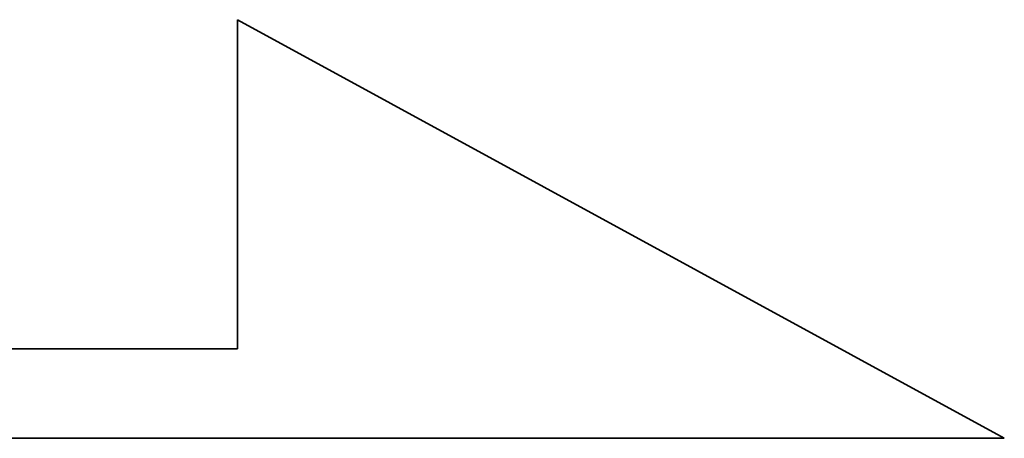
# Model space of a CAD drawing. Extents: x 0 to 906, y -19 to 705.
# Tile 20 of 55: x 259.268 to 261.027, y 98.327 to 99.075. Entities that reach past the tile are written whole.
import ezdxf

# ---------------------------------------------------------------- set-up
doc = ezdxf.new("R2010")
doc.units = 0
doc.header["$LTSCALE"] = 2
doc.header["$MEASUREMENT"] = 0
doc.layers.add('DIM', color=4, linetype='Continuous')
doc.layers.add('layer 1', color=7, linetype='Continuous')

# ---------------------------------------------------------------- blocks, each defined once
blk = doc.blocks.new('TBI MOTION logo(完整正式版)')
at = {"layer": 'layer 1', "color": 22, "lineweight": 35}
blk.add_open_spline([(75.90875, -9.47875), (75.90875, -9.47875), (75.90875, -12.28625), (75.90875, -12.28625), (75.90875, -12.28625), (75.90875, -12.28625), (75.90875, -12.47875), (75.90875, -12.47875), (75.90875, -12.47875), (75.90875, -12.47875), (75.71625, -12.47875), (75.71625, -12.47875), (75.71625, -12.47875), (75.71625, -12.47875), (-88.32875, -12.47875), (-88.32875, -12.47875), (-88.32875, -12.47875), (-88.32875, -12.47875), (-88.32875, -13.29375), (-88.32875, -13.29375), (-88.32875, -13.29375), (-88.32875, -13.29375), (82.89125, -13.29375), (82.89125, -13.29375), (82.89125, -13.29375), (82.89125, -13.29375), (75.90875, -9.47875), (75.90875, -9.47875)], degree=3, knots=[0, 0, 0, 0, 0.1428571, 0.1428571, 0.1428571, 0.1428572, 0.2857143, 0.2857143, 0.2857143, 0.2857143, 0.4285714, 0.4285714, 0.4285714, 0.4285714, 0.5714286, 0.5714286, 0.5714286, 0.5714286, 0.7142857, 0.7142857, 0.7142857, 0.7142857, 0.8571429, 0.8571429, 0.8571429, 0.8571429, 1, 1, 1, 1], dxfattribs=at)
blk = doc.blocks.new('A$C47CC183A')
at = {"layer": 'DIM', "color": 7, "xscale": 0.09807710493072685, "yscale": 0.09807710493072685, "zscale": 0.09807710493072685}
blk.add_blockref('TBI MOTION logo(完整正式版)', (14.32453, 1.92464), dxfattribs=at)

msp = doc.modelspace()

# ---------------------------------------------------------------- block references
at = {"color": 0, "xscale": 2, "yscale": 2, "zscale": 2}
msp.add_blockref('A$C47CC183A', (216.1187, 97.0852), dxfattribs=at)

doc.saveas('drawing.dxf')
